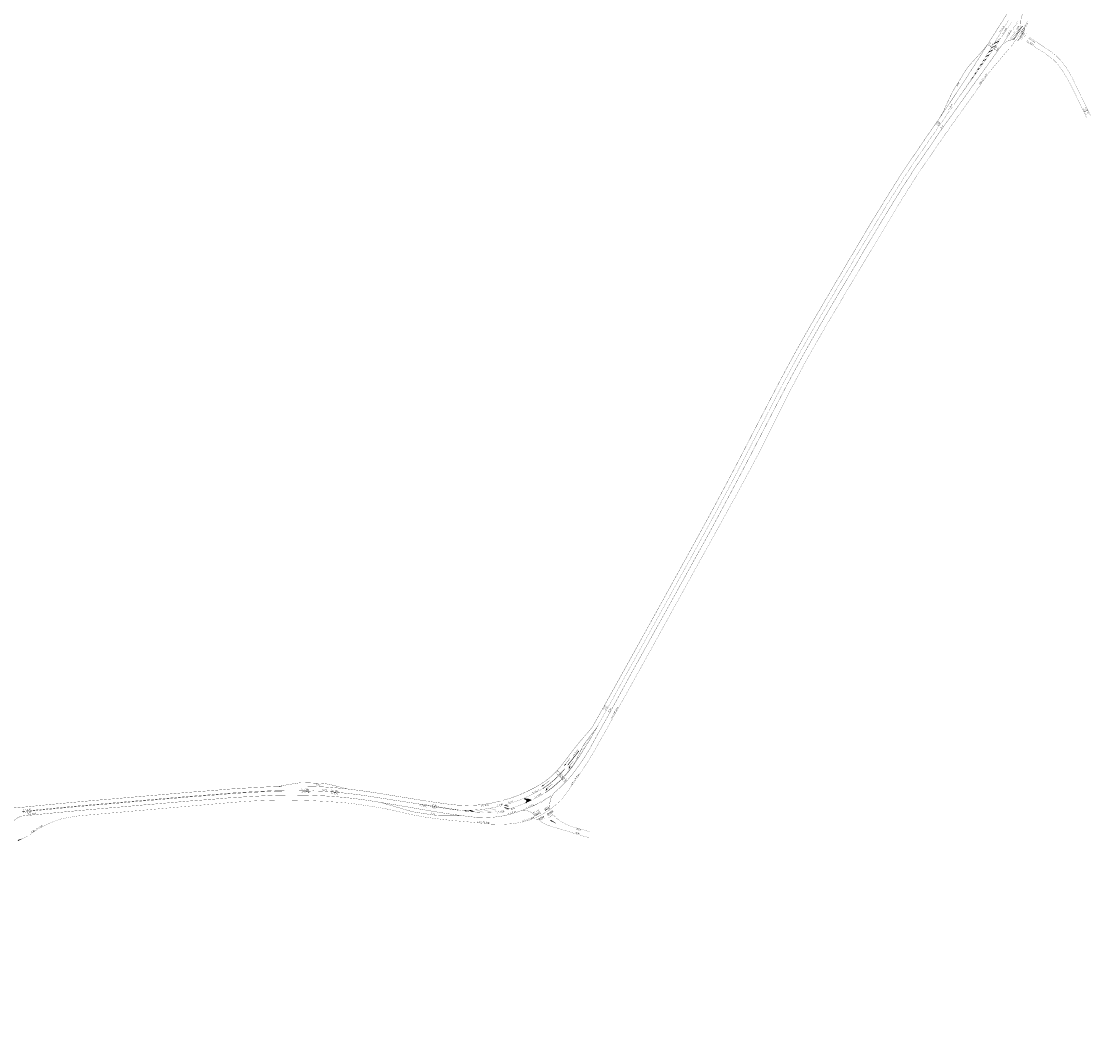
# Model space of a CAD drawing. Extents: x 117783 to 130571, y 447689 to 453929.
# Tile 20 of 22: x 128899 to 129665, y 451892 to 452621. Entities that reach past the tile are written whole.
import ezdxf
from ezdxf.enums import TextEntityAlignment as Align

# ---------------------------------------------------------------- set-up
doc = ezdxf.new("R2010")
doc.units = 0
doc.header["$LTSCALE"] = 4
doc.header["$MEASUREMENT"] = 0
for name, pattern in [('030270', [0.75, 0.0675, -0.6825]), ('11', [0.5, 0.25, -0.25]), ('13', [1, 0.25, -0.75]), ('270030', [0.75, 0.675, -0.075]), ('33', [1.5, 0.75, -0.75]), ('93', [3, 2.25, -0.75])]:
    doc.linetypes.add(name, pattern=pattern)
for name, color, linetype in [('TM-ASS-F_03-27_10', 7, '030270'), ('TM-ASS-F_27-03_10', 7, '270030'), ('TM-ASS-T_03-27_10', 7, '030270'), ('TM-ASS-T_1-1_10', 7, '11'), ('TM-ASS-T_27-03_10', 7, '270030'), ('TM-ASS-T_C_10', 7, 'CONTINUOUS'), ('TM-ASS-T_C_15', 7, 'CONTINUOUS'), ('TM-DLS-T_1-1_10', 7, '11'), ('TM-DLS-T_1-3_40', 7, '13'), ('TM-DLS-T_C_15', 7, 'CONTINUOUS'), ('TM-KTS-F_1-1_10', 7, '11'), ('TM-KTS-F_1-1_15', 7, '11'), ('TM-KTS-F_C_10', 7, 'CONTINUOUS'), ('TM-KTS-F_C_15', 7, 'CONTINUOUS'), ('TM-KTS-T_3-3_15', 7, '33'), ('TM-KTS-T_C_10', 7, 'CONTINUOUS'), ('TM-KTS-T_C_15', 7, 'CONTINUOUS'), ('TM-L_1-1_15', 7, '11'), ('TM-L_3-3_15', 7, '33'), ('TM-L_9-3_15', 7, '93'), ('TM-L_C_10', 7, 'CONTINUOUS'), ('TM-L_C_15', 7, 'CONTINUOUS'), ('TM-OVS-F_C_10', 7, 'CONTINUOUS'), ('TM-PIJL', 7, 'CONTINUOUS'), ('TM-PIJL-T', 7, 'CONTINUOUS'), ('TM-STS-F_C_10', 7, 'CONTINUOUS'), ('TM-SYMBOOL', 7, 'CONTINUOUS'), ('TM-SYMBOOL-F', 7, 'CONTINUOUS'), ('TM-SYMBOOL-T', 7, 'CONTINUOUS'), ('TM-T025TEKST', 7, 'CONTINUOUS')]:
    doc.layers.add(name, color=color, linetype=linetype)
doc.styles.add('ISO', font='ISO')
doc.styles.get("Standard").update_dxf_attribs({"font": 'ISO'})

# ---------------------------------------------------------------- blocks, each defined once
blk = doc.blocks.new('vobul')
at = {"layer": 'TM-PIJL'}
blk.add_hatch(color=256, dxfattribs=at).paths.add_polyline_path([(0, 0.08), (4.6, 0.08), (5.2, 0.67), (4, 0.67), (5.7, 0.98), (7.5, 0.67), (6.2, 0.67), (5.45, -0.08), (0, -0.08)])
blk = doc.blocks.new('vobud')
at = {"layer": 'TM-PIJL'}
blk.add_hatch(color=256, dxfattribs=at).paths.add_polyline_path([(5.45, -0.38), (7.5, 0), (5.45, 0.38), (5.45, 0.08), (0, 0.08), (0, -0.08), (5.45, -0.08)])
blk = doc.blocks.new('dht70')
at = {"layer": 'TM-SYMBOOL'}
blk.add_hatch(color=256, dxfattribs=at).paths.add_polyline_path([(0, 0.5), (0, 0), (0.67, 0.25)])
blk = doc.blocks.new('dht')
at = {"layer": 'TM-SYMBOOL'}
blk.add_hatch(color=256, dxfattribs=at).paths.add_polyline_path([(0, 0), (0, 0.5), (0.47, 0.25)])
blk = doc.blocks.new('dbl')
at = {"layer": 'TM-SYMBOOL'}
blk.add_hatch(color=256, dxfattribs=at).paths.add_polyline_path([(0, 0), (0.5, 0), (0.5, 0.5), (0, 0.5)])
blk = doc.blocks.new('dbln')
at = {"layer": 'TM-SYMBOOL', "rotation": 90}
for p in [(0, 9), (0, 8), (0, 7), (0, 6), (0, 5), (0, 4), (0, 3), (0, 2), (0, 1), (0, 0)]:
    blk.add_blockref('dbl', p, dxfattribs=at)

msp = doc.modelspace()

# ---------------------------------------------------------------- hatches: boundary and pattern name
at = {"layer": 'TM-SYMBOOL'}
h = msp.add_hatch(color=256, dxfattribs=at)
edge = h.paths.add_edge_path()
edge.add_arc((128896.5, 452034.19), 0.486, 310.82864, 377.02793)
edge.add_arc((128896.59, 452034.23), 0.39, 14.69034, 84.11348)
edge.add_line((128896.63, 452034.62), (128900.26, 452035.75))
edge.add_line((128900.26, 452035.75), (128900.31, 452035.66))
edge.add_line((128900.31, 452035.66), (128896.82, 452033.82))
at = {"layer": 'TM-SYMBOOL-F'}
h = msp.add_hatch(color=256, dxfattribs=at)
edge = h.paths.add_edge_path()
edge.add_line((129598.82, 452606.21), (129599.41, 452607.08))
edge.add_line((129599.41, 452607.08), (129595.93, 452605.29))
edge.add_arc((129603.71, 452598.78), 10.14, 140.07716, 144.60253)
edge.add_line((129595.44, 452604.65), (129595.27, 452604.38))
edge.add_line((129595.27, 452604.38), (129598.82, 452606.21))
h.paths.add_polyline_path([(129596.57, 452602.98), (129597.21, 452603.87), (129593.82, 452602.12), (129593.27, 452601.28)])
h.paths.add_polyline_path([(129594.22, 452599.7), (129594.74, 452600.43), (129594.85, 452600.58), (129591.85, 452599.04), (129591.84, 452599.01), (129591.31, 452598.2)])
h = msp.add_hatch(color=256, dxfattribs=at)
h.paths.add_polyline_path([(129591.9, 452596.43), (129592.53, 452597.32), (129589.87, 452595.94), (129589.33, 452595.1)])
h.paths.add_polyline_path([(129590.17, 452594.03), (129587.89, 452592.85), (129587.36, 452592.01), (129589.52, 452593.13)])
h.paths.add_polyline_path([(129587.77, 452590.72), (129585.92, 452589.77), (129585.39, 452588.93), (129587.15, 452589.83)])
h = msp.add_hatch(color=256, dxfattribs=at)
h.paths.add_polyline_path([(129585.46, 452587.46), (129583.95, 452586.68), (129583.42, 452585.84), (129584.83, 452586.57)])
h.paths.add_polyline_path([(129583.16, 452584.2), (129581.97, 452583.58), (129581.42, 452582.74), (129582.54, 452583.32)])
h.paths.add_polyline_path([(129580.85, 452580.93), (129579.96, 452580.47), (129579.41, 452579.63), (129580.22, 452580.04)])
at = {"layer": 'TM-SYMBOOL-T'}
h = msp.add_hatch(color=256, dxfattribs=at)
h.paths.add_polyline_path([(129309.4, 452111.93), (129307.92, 452110.91), (129306.93, 452109.61), (129308.84, 452110.95, 0.000769)])
h.paths.add_polyline_path([(129306.76, 452107.4, 0.000761), (129307.33, 452108.36), (129304.67, 452106.66), (129303.73, 452105.43)])
h.paths.add_polyline_path([(129304.63, 452103.85, 0.000757), (129305.21, 452104.8), (129301.69, 452102.6, 0.013233), (129301.16, 452101.68)])
h.paths.add_polyline_path([(129302.52, 452100.42, 0.000762), (129303.11, 452101.37), (129300.13, 452099.54), (129299.73, 452098.7)])
h.paths.add_polyline_path([(129300.27, 452096.85, 0.000757), (129300.86, 452097.78), (129298.66, 452096.48), (129298.28, 452095.67)])
h.paths.add_polyline_path([(129298.55, 452094.19), (129297.31, 452093.64), (129296.87, 452092.73), (129297.94, 452093.25, 0.000762)])
h = msp.add_hatch(color=256, dxfattribs=at)
h.paths.add_polyline_path([(129225.85, 452056.24, -0.003424), (129224.6, 452056.16), (129229.39, 452054.46, 0.003507), (129230.9, 452054.46)])
h.paths.add_polyline_path([(129230.16, 452056.67, -0.003319), (129228.94, 452056.52), (129235.15, 452054.56, 0.003321), (129236.57, 452054.63)])
h.paths.add_polyline_path([(129235.4, 452057.46, -0.002948), (129234.33, 452057.27), (129239.15, 452055.75), (129239.07, 452056.37)])
for points in [[(129238.71, 452058.13), (129238.2, 452058.02), (129238.78, 452057.85)], [(129259.62, 452064.32, -0.048402), (129260.02, 452064.21, -0.085677), (129260.42, 452063.97, -0.052078), (129260.86, 452063.51, -0.078075), (129261.06, 452063.14, -0.084957), (129261.14, 452062.7, -0.062405), (129261.07, 452062.1, 0.000001), (129261.07, 452062.1, -0.090793), (129260.9, 452061.73, -0.071063), (129260.55, 452061.35, 0.010356), (129264.67, 452063.26, 0.145242)], [(129216.88, 452056.01, -0.003321), (129215.66, 452056.04), (129217.29, 452055.25, 0.003526), (129218.8, 452055.08)], [(129220.81, 452056, -0.003688), (129219.46, 452055.98), (129222.76, 452054.72, 0.003913), (129224.44, 452054.62)]]:
    msp.add_hatch(color=256, dxfattribs=at).paths.add_polyline_path(points)
h = msp.add_hatch(color=256, dxfattribs=at)
h.paths.add_polyline_path([(129245.5, 452059.79, -0.001444), (129244.69, 452059.56), (129247.87, 452058.57), (129248.12, 452059.08)])
h.paths.add_polyline_path([(129245.04, 452058.23), (129245.21, 452057.62), (129248.05, 452056.76, 0.002138), (129248.95, 452057.04)])
h = msp.add_hatch(color=256, dxfattribs=at)
edge = h.paths.add_edge_path()
edge.add_arc((129305.18, 452101.4), 59.5, 242.46114, 247.84098)
edge.add_arc((129290.68, 452063.94), 19.36, 229.49022, 245.75833, ccw=False)
edge.add_arc((129277.16, 452049.38), 0.962, 340.2631, 350.40173, ccw=False)
edge.add_arc((129277.69, 452049.19), 0.404, 324.58712, 340.2631, ccw=False)
edge.add_arc((129276.44, 452050.08), 1.93, 320.2214, 324.58712, ccw=False)
edge.add_arc((129276.86, 452049.73), 1.39, 315.06488, 320.2214, ccw=False)
edge.add_arc((129277.56, 452049.03), 0.399, 303.4615, 315.06488, ccw=False)
edge.add_arc((129277.22, 452049.55), 1.01, 296.19468, 303.4615, ccw=False)

# ---------------------------------------------------------------- linework, layer by layer
at = {"layer": 'TM-ASS-F_03-27_10', "const_width": 0.1}
msp.add_lwpolyline([(129619.23, 452620.35), (129619.36, 452620.58)], dxfattribs=at)
at = {"layer": 'TM-ASS-F_27-03_10', "const_width": 0.1, "flags": 128}
msp.add_lwpolyline([(129618.96, 452619.89), (129616.84, 452616.31), (129615.78, 452614.47), (129613.79, 452611.45), (129612.08, 452608.62), (129610.74, 452606.78), (129608.74, 452604.01), (129607.43, 452602.45)], dxfattribs=at)
at = {"layer": 'TM-ASS-T_03-27_10', "flags": 128}
for points in [[(129606.74, 452601.58, 0.1, 0.1, 0.004994), (129592.43, 452584.68, 0.1, 0.1, 0), (129579.4, 452566.25, 0.1, 0.1, 0), (129576.83, 452562.65, 0.1, 0.1, 0), (129567.39, 452549.5, 0.1, 0.1, 0), (129552.96, 452528.93, 0.1, 0.1, 0), (129538.92, 452508.14, 0.1, 0.1, 0), (129525.59, 452486.95, 0.1, 0.1, 0), (129512.73, 452465.5, 0.1, 0.1, 0), (129499.88, 452444.04, 0.1, 0.1, 0), (129487.08, 452422.56, 0.1, 0.1, 0), (129474.32, 452401.05, 0.1, 0.1, 0), (129461.88, 452379.36, 0.1, 0.1, 0), (129450.1, 452357.31, 0.1, 0.1, 0), (129438.91, 452334.92, 0.1, 0.1, 0), (129427.7, 452312.55, 0.1, 0.1, 0), (129415.93, 452290.48, 0.1, 0.1, 0), (129403.88, 452268.58, 0.1, 0.1, 0), (129391.76, 452246.71, 0.1, 0.1, 0), (129379.65, 452224.84, 0.1, 0.1, 0), (129367.55, 452202.96, 0.1, 0.1, 0), (129355.5, 452181.06, 0.1, 0.1, 0), (129343.42, 452159.17, 0.1, 0.1, 0), (129331.24, 452137.33, 0.1, 0.1, 0), (129315.07, 452108.4, 0.1, 0.1, 0), (129310.49, 452100.24, 0.1, 0.1, -0.021503), (129300.1, 452083.44, 0.1, 0.1, -0.017989), (129285.91, 452063.63, 0, 0, 0)], [(128905.55, 452038.57, 0.1, 0.1, 0), (128910.9, 452042.24, 0.1, 0.1, 0), (128912.01, 452042.91, 0.1, 0.1, -0.02663), (128922.12, 452047.75, 0.1, 0.1, 0), (128925.41, 452049.01, 0.1, 0.1, -0.02673), (128927.89, 452049.77, 0.1, 0.1, -0.009403), (128937.64, 452051.59, 0.1, 0.1, -0.01567), (128943.24, 452052.23, 0.1, 0.1, 0), (129004.41, 452057.59, 0.1, 0.1, 0), (129019.75, 452058.96, 0.1, 0.1, 0), (129049.78, 452061.53, 0.1, 0.1, -0.006415), (129066, 452062.68, 0.1, 0.1, -0.009429), (129081.97, 452063.29, 0.1, 0.1, -0.009328), (129094.34, 452063.24, 0.1, 0.1, -0.015584), (129128.6, 452061.54, 0.1, 0.1, -0.015424), (129139.24, 452060.36, 0.1, 0.1, -0.005158), (129154.77, 452057.99, 0.1, 0.1, -0.010899), (129161.95, 452056.67, 0.1, 0.1, -0.008371), (129172.67, 452054.22, 0.1, 0.1, 0), (129180.22, 452052.57, 0.1, 0.1, 0), (129188.06, 452051.14, 0.1, 0.1, 0.019035), (129218.28, 452047.74, 0.1, 0.1, 0), (129236.12, 452046.03, 0.1, 0.1, 0.06472), (129257.89, 452047.43, 0, 0, 0)]]:
    msp.add_lwpolyline(points, format="xyseb", dxfattribs=at)
at = {"layer": 'TM-ASS-T_1-1_10', "const_width": 0.1, "flags": 128}
msp.add_lwpolyline([(129566.02, 452559.97), (129564.32, 452557.51)], dxfattribs=at)
for points in [[(129259.5, 452064.83, 0.036259), (129271.51, 452070.84)], [(129265.56, 452063.71, 0.018817), (129273.34, 452067.9)], [(129239.26, 452058.24, 0.009393), (129243.97, 452059.38)], [(129240.03, 452054.94, 0.015201), (129244.88, 452055.87)]]:
    msp.add_lwpolyline(points, format="xyb", dxfattribs=at)
at = {"layer": 'TM-ASS-T_27-03_10', "const_width": 0.1, "flags": 128}
msp.add_lwpolyline([(129258.22, 452047.5, 0.134206), (129284.83, 452062.46)], format="xyb", dxfattribs=at)
at = {"layer": 'TM-ASS-T_C_10', "const_width": 0.1}
for points in [[(129570.28, 452566.25), (129566.59, 452560.79)], [(129311.91, 452116.36), (129316.15, 452123.99)]]:
    msp.add_lwpolyline(points, dxfattribs=at)
at = {"layer": 'TM-ASS-T_C_10', "const_width": 0.1, "flags": 128}
for points in [[(129563.75, 452556.68), (129561.19, 452552.98), (129546.88, 452532.34), (129546.64, 452531.98)], [(129546.64, 452531.98), (129532.81, 452511.56), (129519.45, 452490.39), (129506.5, 452468.99), (129497.6, 452453.99)], [(129497.6, 452453.99), (129493.74, 452447.48), (129480.99, 452425.97), (129468.38, 452404.38), (129456.04, 452382.63), (129444.16, 452360.64), (129432.63, 452338.44), (129421.16, 452316.21), (129409.58, 452294.04), (129397.84, 452271.96), (129385.91, 452249.99), (129374.78, 452229.87)], [(129374.78, 452229.87), (129373.81, 452228.11), (129361.72, 452206.23), (129349.59, 452184.37), (129337.44, 452162.52), (129330.91, 452150.71)], [(129330.91, 452150.71), (129325.35, 452140.64), (129316.15, 452123.99)]]:
    msp.add_lwpolyline(points, dxfattribs=at)
for points in [[(129212.61, 452056.2, 0.071497), (129238.71, 452058.13)], [(129259.53, 452064.32, 0.075852), (129256.88, 452063.66, -0.022161), (129244.65, 452059.54)], [(129245.71, 452056.09, 0.03594), (129260.55, 452061.35, 0.03594)], [(129260.55, 452061.35, 0.010356), (129264.67, 452063.26, 0.147763), (129259.53, 452064.32)], [(129212.74, 452055.91, 0.062116), (129239.33, 452054.83)]]:
    msp.add_lwpolyline(points, format="xyb", dxfattribs=at)
at = {"layer": 'TM-ASS-T_C_10'}
msp.add_lwpolyline([(129259.62, 452064.32, -0.048402), (129260.02, 452064.21, -0.085676), (129260.42, 452063.97, -0.052079), (129260.86, 452063.51, -0.078073), (129261.06, 452063.14, -0.084957), (129261.14, 452062.7, -0.062404), (129261.07, 452062.1, -0.090793), (129260.9, 452061.73, -0.071063), (129260.55, 452061.35)], format="xyb", dxfattribs=at)
at = {"layer": 'TM-ASS-T_C_15', "const_width": 0.15}
for points in [[(129274.15, 452068.49, 0.108582), (129296.27, 452091.47), (129300.48, 452100.27, -0.071153), (129303.45, 452105.07), (129311.23, 452115.23), (129311.87, 452116.3, -0.02014), (129296.53, 452091.12, -0.101357), (129274.32, 452068.32, 0.101357)], [(129188.07, 452059.6, 0.00754), (129212.5, 452055.93)], [(129188.19, 452060.01, 0.003321), (129212.49, 452056.18)]]:
    msp.add_lwpolyline(points, format="xyb", dxfattribs=at)
at = {"layer": 'TM-DLS-T_1-1_10', "const_width": 0.1, "flags": 128}
for points in [[(129664.6, 452553.25), (129652.85, 452577.4), (129651.01, 452581.04, 0.075486), (129642.54, 452593.54, 0.061844), (129633.11, 452601.17), (129620.8, 452609.28)], [(129661.75, 452551.87), (129654.39, 452567.17), (129651.35, 452573.41, 0.023558), (129646.48, 452582.16, 0.033897), (129640.89, 452590.23, 0.062321), (129635.68, 452595.1, 0.007681), (129631.68, 452598.01), (129618.9, 452606.13)]]:
    msp.add_lwpolyline(points, format="xyb", dxfattribs=at)
at = {"layer": 'TM-DLS-T_1-3_40', "const_width": 0.4}
msp.add_lwpolyline([(129290.45, 452088.29), (129298.52, 452098.52)], dxfattribs=at)
at = {"layer": 'TM-DLS-T_C_15', "const_width": 0.15}
for points in [[(129272.2, 452071.42, 0.086567), (129288.33, 452085.82)], [(129272.33, 452071.19, 0.083084), (129288.5, 452085.67)]]:
    msp.add_lwpolyline(points, format="xyb", dxfattribs=at)
at = {"layer": 'TM-KTS-F_1-1_10', "const_width": 0.1, "flags": 128}
msp.add_lwpolyline([(129605.98, 452621.58), (129600.03, 452612.12), (129596.89, 452607.1), (129595.92, 452605.5)], dxfattribs=at)
at = {"layer": 'TM-KTS-F_1-1_10', "const_width": 0.1}
msp.add_lwpolyline([(129600.86, 452609.2), (129608.27, 452620.23)], dxfattribs=at)
at = {"layer": 'TM-KTS-F_1-1_15', "const_width": 0.15}
msp.add_lwpolyline([(129608.53, 452614.62), (129602.51, 452605.74)], dxfattribs=at)
at = {"layer": 'TM-KTS-F_C_10', "const_width": 0.1}
msp.add_lwpolyline([(129600.49, 452608.65), (129597.4, 452604.15), (129594.74, 452600.43), (129591.4, 452595.72), (129587.91, 452590.91), (129584.54, 452586.16), (129581.76, 452582.2), (129576.3, 452574.57), (129573.1, 452570.16), (129570.28, 452566.25), (129575.11, 452573.11), (129578.85, 452578.76), (129582.87, 452584.98), (129589.12, 452594.77), (129591.84, 452599.01), (129593.22, 452601.2), (129594.17, 452602.68), (129595.44, 452604.65)], dxfattribs=at)
at = {"layer": 'TM-KTS-F_C_15', "const_width": 0.15}
for points in [[(129642.91, 452688.37), (129635.52, 452676.04), (129627.98, 452663.02), (129621.84, 452652.85), (129616.43, 452644.12), (129604.74, 452625.88), (129596.9, 452613.57), (129590.44, 452603.39), (129586.76, 452597.6), (129580.47, 452587.67), (129574.7, 452578.63), (129571.15, 452573.33), (129567.63, 452567.97)], [(129557.16, 452552.48), (129559.67, 452557.05), (129561.9, 452562), (129565.42, 452569.46), (129565.74, 452570.16), (129575.91, 452586.71), (129577.41, 452588.64), (129580.54, 452592.1), (129585.97, 452598.14), (129588.09, 452600.67), (129591.14, 452604.49)]]:
    msp.add_lwpolyline(points, dxfattribs=at)
for points in [[(129614.84, 452618.02, -0.046697), (129614.85, 452622.41, -0.098292), (129616.75, 452627.47), (129620.35, 452633.19)], [(129572.94, 452564.31), (129579.58, 452573.7), (129586.38, 452583.13), (129592.44, 452591.54), (129597.05, 452597.98), (129599.51, 452601.43), (129600.73, 452603.17, -0.085937), (129603.41, 452605.57, -0.04678), (129606.14, 452606.93, -0.056069), (129608.77, 452607.54, -1.317295)]]:
    msp.add_lwpolyline(points, format="xyb", dxfattribs=at)
at = {"layer": 'TM-KTS-T_3-3_15', "const_width": 0.15, "flags": 128}
for points in [[(129242.21, 452062.57, -0.050497), (129224.19, 452059.59, -0.047513), (129205.13, 452060.33), (129190.64, 452062.35)], [(129266.28, 452052.92, 0.184285), (129260.52, 452055.71, 0.133888), (129254.46, 452054.74, -0.037262), (129242.93, 452051.74, -0.081317), (129219.32, 452051.54, -0.015143), (129187.61, 452056.31, 0.015143)]]:
    msp.add_lwpolyline(points, format="xyb", dxfattribs=at)
at = {"layer": 'TM-KTS-T_C_10', "const_width": 0.1, "flags": 128}
for points in [[(129280.13, 452052.73, 0.10416), (129285.65, 452047.97, 0.045238), (129291.44, 452045.02, 0.01935), (129302.78, 452041.59), (129306.43, 452040.57)], [(129270.47, 452048.42), (129273.24, 452046.65, 0.053715), (129277.52, 452044.84, 0.002551), (129286.08, 452042.22, 0.000851), (129301.52, 452037.53), (129305.84, 452036.36)]]:
    msp.add_lwpolyline(points, format="xyb", dxfattribs=at)
at = {"layer": 'TM-KTS-T_C_15', "linetype": 'Continuous', "const_width": 0.15}
msp.add_lwpolyline([(129315.51, 452116.93, 0.001424), (129319.88, 452124.64), (129335.84, 452153.87), (129352.8, 452184.31), (129367.42, 452210.62), (129380.48, 452234.25, 0.005854), (129402.23, 452274.08, 0.00394), (129425.93, 452319.14), (129441.79, 452349.82, -0.007958), (129459.36, 452382.6, -0.003307), (129466.96, 452396.06, -0.006181), (129492.86, 452440.22, -0.004533), (129521, 452487.3, -0.019128), (129548.95, 452530.14, -0.012442), (129565.75, 452554.18), (129572.94, 452564.31)], format="xyb", dxfattribs=at)
at = {"layer": 'TM-KTS-T_C_15', "const_width": 0.15}
for points in [[(129388.23, 452260.29), (129393.3, 452269.57), (129400.83, 452283.72, 0.004546), (129425.67, 452331.32), (129437.09, 452353.33, -0.007905), (129454.29, 452385.48, -0.00416), (129463.74, 452402.18, -0.002532), (129489.03, 452445.24), (129493.25, 452452.41), (129497.89, 452460.23, -0.007967), (129527.02, 452508.03, -0.007034), (129557.83, 452553.33), (129567.63, 452567.97)], [(129277.35, 452058.07, -0.049453), (129278.04, 452063.19, -0.182806), (129282.27, 452069.74, 0.041575), (129293.9, 452081.81, 0.04909), (129311.56, 452109.79), (129315.51, 452116.93)], [(129186.92, 452053.75), (129193.41, 452052.74, 0.032612), (129201.11, 452052.2), (129213.35, 452052.16)]]:
    msp.add_lwpolyline(points, format="xyb", dxfattribs=at)
at = {"layer": 'TM-KTS-T_C_15', "const_width": 0.15, "flags": 128}
msp.add_lwpolyline([(129243.76, 452062.99, 0.050366), (129261.65, 452069.58, 0.053458), (129276.38, 452078.3, 0.05201), (129284.65, 452086.45), (129288.92, 452091.85), (129291.92, 452095.98, -0.020295), (129303.58, 452110.22), (129307.52, 452114.94, 0.070241), (129308.61, 452116.54), (129314.38, 452126.78), (129325.4, 452146.64), (129343.45, 452179.14), (129359.98, 452208.97), (129383.67, 452251.94), (129388.23, 452260.29)], format="xyb", dxfattribs=at)
at = {"layer": 'TM-L_1-1_15', "const_width": 0.15, "flags": 128}
for points in [[(129126.17, 452068.45, -0.000347), (129124.77, 452068.6, 0.003173), (129121.21, 452068.89, 0.003173)], [(129126.23, 452069.05, -0.000348), (129124.82, 452069.2, 0.003178), (129121.25, 452069.49, 0.003178)], [(129257.42, 452055.87, 0.04253), (129269.38, 452060.91, 0.041924)]]:
    msp.add_lwpolyline(points, format="xyb", dxfattribs=at)
msp.add_lwpolyline([(129184.54, 452060.11), (129189.47, 452059.33)], dxfattribs=at)
at = {"layer": 'TM-L_3-3_15', "const_width": 0.15, "flags": 128}
for points in [[(127802.11, 451903.49), (127808.83, 451903.26), (127816.57, 451902.85), (127824.59, 451902.22), (127832.59, 451901.46), (127837.02, 451901.16), (127851.26, 451900.81), (127852.24, 451900.79, -0.005915), (127866.8, 451900.61), (127872.3, 451900.47, 0.001121), (127891.56, 451900.08, -0.000005), (127915.08, 451899.5, -0.001006), (127940.93, 451898.96, -0.000197), (127946.73, 451898.91), (127979.94, 451898.23, 0.000164), (128014.71, 451897.51, 0.000237), (128045.78, 451896.9, -0.000578), (128067.51, 451896.47, 0.000011), (128082.55, 451896.16, 0.000354), (128115.36, 451895.48, -0.000029), (128138.3, 451894.98, 0.000021), (128160.44, 451894.51), (128164.64, 451894.43), (128178.25, 451894.16, 0.000021), (128199.47, 451893.72), (128213.92, 451893.41), (128223.83, 451893.21, 0.000007), (128248.07, 451892.77, 0.000005), (128265.47, 451892.45), (128278.58, 451892.25, -0.000006), (128287.44, 451892.12, 0.002891), (128300.26, 451891.89, 0.006394), (128306.4, 451891.9, 0.000288), (128326.6, 451892.2, 0.007927), (128328.39, 451892.26, 0.000294), (128345.56, 451893.17, 0.005108), (128349.91, 451893.45, 0.003843), (128359.56, 451894.27, 0.011177), (128392.83, 451898.9, 0.003696), (128400.76, 451900.42), (128404.07, 451901.12, 0.000268), (128420.64, 451904.73), (128422.18, 451905.09, 0.00035), (128437.94, 451909.18, 0.007141), (128442.45, 451910.43, 0.003561), (128451.96, 451913.28, 0.004077), (128461.66, 451916.21, 0.008788), (128465.85, 451917.6, 0.000539), (128482.58, 451923.5), (128483.9, 451923.99, 0.004799), (128493.57, 451927.85, 0.00612), (128509.71, 451934.69, 0.013084), (128527.21, 451942.81, 0.000194), (128541.73, 451949.9), (128544.87, 451951.43), (128562.5, 451960.16, -0.000677), (128582.71, 451970.19, 0.00019), (128599.23, 451978.39), (128603.15, 451980.31), (128631.14, 451994.31, -0.001786), (128641.32, 451999.38, -0.009324), (128651.83, 452004.38, -0.000084), (128660.2, 452008.23, -0.001886), (128669.28, 452012.23, -0.002102), (128674.23, 452014.36, -0.003819), (128687.14, 452019.74), (128690.76, 452021.16, -0.004077), (128700.12, 452024.64, -0.010418), (128716.54, 452030.26), (128719.49, 452031.18, -0.004704), (128725.3, 452032.9, -0.000689), (128737.18, 452036.16, -0.007088), (128743.8, 452037.87), (128747.59, 452038.79, -0.002468), (128756.33, 452040.79, -0.001239), (128760.67, 452041.76, -0.004344), (128774.25, 452044.43), (128774.95, 452044.56, -0.00311), (128781.69, 452045.74, -0.00286), (128788.65, 452046.86, -0.002376), (128796.89, 452048.11, -0.003543), (128802.85, 452048.94, -0.00455), (128815.75, 452050.53, -0.004877), (128824.9, 452051.47), (128829, 452051.86, -0.000133), (128838.69, 452052.74), (128852.66, 452054.18), (128870.08, 452055.67), (128875.11, 452056.05, 0.000004), (128899.35, 452058.1), (128902.35, 452058.34), (128918.33, 452059.95, -0.000939), (128937.33, 452061.74, -0.000388), (128946.62, 452062.56, -0.003585), (128958.25, 452063.58, 0.001299), (128967.93, 452064.38, 0.000306), (128975.39, 452065.06), (128984.28, 452065.83, -0.001206), (128990.5, 452066.36, 0.002713), (128999.57, 452067.14, 0.000663), (129019.18, 452068.83), (129034.98, 452070.02, -0.000739), (129044.78, 452070.83, -0.020392), (129051.72, 452071.33, -0.006636), (129061.7, 452071.97, -0.00184), (129072.09, 452072.54, -0.004702), (129082.32, 452073.02, -0.010263), (129108.51, 452073.01, -0.02118), (129132.96, 452071.2, -0.012894), (129159.3, 452067.47), (129189.6, 452062.52)], [(129187.61, 452056.31), (129164.89, 452060.25), (129155, 452061.84, 0.014856), (129132.26, 452065.01, 0.016777), (129108.77, 452066.59, 0.005704), (129099.87, 452066.84, 0.009367), (129082.5, 452066.77, 0.004688), (129072.42, 452066.3, 0.001846), (129062.04, 452065.73, 0.006751), (129052.06, 452065.08, 0.021159), (129045.38, 452064.61, 0.000749), (129035.48, 452063.79), (129019.69, 452062.61, -0.000661), (129000.12, 452060.91, -0.002704), (128991.01, 452060.13, 0.001205), (128984.83, 452059.6), (128975.94, 452058.83, -0.000306), (128968.47, 452058.16, -0.0013), (128958.76, 452057.35, 0.003592), (128947.19, 452056.34, 0.000388), (128937.9, 452055.52, -0.000344), (128918.95, 452053.73), (128900.69, 452051.94)]]:
    msp.add_lwpolyline(points, format="xyb", dxfattribs=at)
at = {"layer": 'TM-L_9-3_15', "const_width": 0.15, "flags": 128}
for points in [[(129108.9, 452069.93, 0.005706), (129099.93, 452070.19, 0.009382), (129082.4, 452070.12, 0.004696), (129072.24, 452069.65, 0.001843), (129061.86, 452069.08, 0.006688), (129051.88, 452068.43, 0.020737), (129045.06, 452067.94, 0.000744), (129035.21, 452067.13), (129019.42, 452065.94, -0.000662), (128999.83, 452064.25, -0.002709), (128990.74, 452063.47, 0.001205), (128984.54, 452062.94), (128975.64, 452062.17, -0.000306), (128968.18, 452061.49, -0.001299), (128958.49, 452060.69, 0.003588), (128946.89, 452059.68, 0.000388), (128937.59, 452058.86, -0.000195), (128918.62, 452057.07), (128902.61, 452055.45), (128899.92, 452055.23)], [(129108.89, 452069.49, 0.005705), (129099.92, 452069.74, 0.00938), (129082.42, 452069.67, 0.004695), (129072.27, 452069.2, 0.001843), (129061.88, 452068.63, 0.006697), (129051.9, 452067.98, 0.020792), (129045.1, 452067.49, 0.000745), (129035.25, 452066.68), (129019.46, 452065.5, -0.000662), (128999.86, 452063.8, -0.002709), (128990.78, 452063.02, 0.001205), (128984.58, 452062.49), (128975.68, 452061.72, -0.000306), (128968.22, 452061.05, -0.0013), (128958.52, 452060.24, 0.003589), (128946.93, 452059.23, 0.000388), (128937.63, 452058.41, -0.000201), (128918.66, 452056.62), (128902.65, 452055), (128899.96, 452054.79)]]:
    msp.add_lwpolyline(points, format="xyb", dxfattribs=at)
at = {"layer": 'TM-L_C_10', "const_width": 0.1, "flags": 128}
msp.add_lwpolyline([(128900.29, 452035.71, 0.020252), (128904.05, 452037.61, 0.030015)], format="xyb", dxfattribs=at)
at = {"layer": 'TM-L_C_15', "const_width": 0.15, "flags": 128}
for points in [[(129082.62, 452072.92), (129091.42, 452074.52), (129098.92, 452075.67), (129100.14, 452075.77), (129102.35, 452075.71), (129114.58, 452075.2, -0.025705), (129118.77, 452074.68), (129120.74, 452074.28), (129132.96, 452071.2), (129132.96, 452071.2), (129132.96, 452071.2)], [(129188.15, 452059.85), (129185.1, 452060.33), (129165.38, 452063.34), (129149.16, 452065.89, 0.013366), (129132.61, 452068.1, -0.001931), (129124.79, 452068.9, 0.011474), (129111.89, 452069.73)], [(128900.19, 452051.9, 0.165582), (128893.64, 452047.94, 0.051022), (128892.65, 452046.61, 0.060495), (128891.78, 452044.55, 0.044524), (128891.57, 452043.52, -0.025401), (128891.17, 452040.25), (128890.79, 452038.59), (128889.57, 452034.97)]]:
    msp.add_lwpolyline(points, format="xyb", dxfattribs=at)
msp.add_lwpolyline([(129186.92, 452053.75), (129183.68, 452054.23), (129180.83, 452054.71), (129177.49, 452055.49), (129156.29, 452061.64)], dxfattribs=at)
at = {"layer": 'TM-OVS-F_C_10', "const_width": 0.1}
msp.add_lwpolyline([(129600.49, 452608.65, 0.05606), (129597.95, 452607.13, 0.087555), (129595.44, 452604.65, 0.734185)], format="xyb", dxfattribs=at)
at = {"layer": 'TM-STS-F_C_10', "const_width": 0.1}
for points in [[(129615.3, 452617.15), (129614.78, 452616.28), (129612.69, 452613.02), (129609.31, 452607.71)], [(129614.15, 452615.29), (129612.96, 452616.02)], [(129614.73, 452616.19), (129613.54, 452616.92)], [(129614.42, 452615.72), (129613.78, 452616.13)], [(129615.25, 452617.05), (129614.06, 452617.78)], [(129614.98, 452616.6), (129614.33, 452617.01)], [(129609.36, 452607.69), (129608.11, 452608.51)], [(129609.87, 452608.59), (129608.68, 452609.32)], [(129609.59, 452608.15), (129608.94, 452608.56)], [(129610.4, 452609.43), (129609.22, 452610.16)], [(129610.12, 452608.99), (129609.48, 452609.4)], [(129610.95, 452610.29), (129609.76, 452611.02)], [(129610.68, 452609.86), (129610.03, 452610.27)], [(129611.5, 452611.15), (129610.31, 452611.88)], [(129611.21, 452610.7), (129610.57, 452611.12)], [(129612.01, 452611.96), (129610.82, 452612.69)], [(129611.73, 452611.52), (129611.08, 452611.93)], [(129612.58, 452612.85), (129611.39, 452613.58)], [(129612.28, 452612.38), (129611.63, 452612.79)], [(129613.11, 452613.68), (129611.92, 452614.41)], [(129612.84, 452613.26), (129612.19, 452613.67)], [(129613.67, 452614.55), (129612.48, 452615.28)], [(129613.37, 452614.08), (129612.72, 452614.49)], [(129613.9, 452614.9), (129613.25, 452615.31)], [(129616.83, 452612.97), (129615.62, 452610.98), (129614.84, 452609.78), (129613.89, 452608.33)], [(129613.92, 452608.37), (129615.26, 452607.53)], [(129614.21, 452608.78), (129614.82, 452608.38)], [(129614.47, 452609.21), (129615.69, 452608.44)], [(129614.76, 452609.66), (129615.38, 452609.26)], [(129615.04, 452610.09), (129616.3, 452609.3)], [(129615.31, 452610.51), (129615.93, 452610.11)], [(129615.56, 452610.88), (129616.8, 452610.11)], [(129615.83, 452611.33), (129616.45, 452610.93)], [(129616.08, 452611.73), (129617.35, 452610.93)], [(129616.37, 452612.21), (129616.98, 452611.81)], [(129616.61, 452612.61), (129617.9, 452611.81)]]:
    msp.add_lwpolyline(points, dxfattribs=at)
at = {"layer": 'TM-SYMBOOL-T', "const_width": 0.1}
for points in [[(129273.38, 452057.56), (129274.15, 452056.18)], [(129277.31, 452057.91), (129274.07, 452056.14)], [(129274.25, 452058.03), (129275.02, 452056.66)], [(129275.05, 452057.61), (129275.45, 452056.89)], [(129275.13, 452058.51), (129275.9, 452057.14)], [(129275.93, 452058.1), (129276.32, 452057.37)], [(129276.01, 452058.99), (129276.77, 452057.62)], [(129276.74, 452058.54), (129277.14, 452057.82)], [(129266.52, 452053.02), (129266.79, 452052.44)], [(129266.57, 452053.88), (129267.15, 452052.62)], [(129266.75, 452052.39), (129270.8, 452054.38)], [(129267.33, 452053.42), (129267.61, 452052.81)], [(129267.44, 452054.32), (129268.07, 452053.04)], [(129268.23, 452053.86), (129268.5, 452053.25)], [(129268.34, 452054.76), (129268.96, 452053.48)], [(129269.12, 452054.31), (129269.4, 452053.69)], [(129269.24, 452055.2), (129269.86, 452053.92)], [(129272.97, 452051.11), (129269.75, 452049.46)], [(129270.02, 452054.75), (129270.29, 452054.16)], [(129270.13, 452055.65), (129270.74, 452054.39)], [(129270.87, 452049.21), (129270.21, 452049.69)], [(129271.98, 452048.95), (129270.69, 452049.94)], [(129271.78, 452049.69), (129271.14, 452050.17)], [(129272.87, 452049.42), (129271.6, 452050.41)], [(129272.67, 452050.17), (129272.05, 452050.64)], [(129273.76, 452049.89), (129272.5, 452050.87)], [(129273.52, 452050.62), (129272.92, 452051.08)], [(129274.17, 452057.13), (129274.54, 452056.46)], [(129275.88, 452052.85), (129279.79, 452055.35)], [(129276.67, 452051.54), (129275.94, 452052.89)], [(129276.71, 452052.46), (129276.34, 452053.15)], [(129277.52, 452052.08), (129276.78, 452053.43)], [(129277.53, 452053.04), (129277.19, 452053.69)], [(129278.36, 452052.62), (129277.63, 452053.97)], [(129278.36, 452053.61), (129278.03, 452054.22)], [(129279.2, 452053.16), (129278.47, 452054.5)], [(129279.18, 452054.19), (129278.88, 452054.76)], [(129280.05, 452053.7), (129279.29, 452055.02)], [(129280.02, 452054.78), (129279.72, 452055.3)], [(129271.12, 452048.49), (129269.79, 452049.48)]]:
    msp.add_lwpolyline(points, dxfattribs=at)

# ---------------------------------------------------------------- block references
at = {"layer": 'TM-PIJL-T'}
for name, p, rotation in [('vobud', (129292.14, 452093.3), 232.5270134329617), ('vobul', (129294.56, 452091.34), 232.6273592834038), ('vobud', (129277.4, 452077.11), 215.8327900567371), ('vobul', (129279.33, 452074.64), 217.676525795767)]:
    msp.add_blockref(name, p, dxfattribs=dict(at, rotation=rotation))
at = {"layer": 'TM-SYMBOOL-F'}
for p, rotation in [((129609.41, 452615.98), 327.0604036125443), ((129609.96, 452616.82), 327.0604036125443), ((129610.5, 452617.66), 327.0604036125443), ((129611.04, 452618.49), 327.0604036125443), ((129611.63, 452619.35), 330.8772083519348), ((129612.13, 452620.17), 327.0604036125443), ((129607.36, 452608.35), 146.5157685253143), ((129607.91, 452609.19), 146.5157685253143), ((129608.46, 452610.02), 146.5157685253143), ((129609.01, 452610.86), 146.5157685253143), ((129608.87, 452615.14), 327.0604036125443), ((129609.57, 452611.69), 146.5157685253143), ((129610.12, 452612.52), 146.5157685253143), ((129610.67, 452613.36), 146.5157685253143), ((129617.2, 452609.83), 329.8862091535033), ((129617.7, 452610.7), 329.8862091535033), ((129618.2, 452611.56), 329.8862091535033)]:
    msp.add_blockref('dht', p, dxfattribs=dict(at, rotation=rotation))
at = {"layer": 'TM-SYMBOOL-T'}
for name, p, rotation in [('dbl', (129615.26, 452615.75), 57.79460170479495), ('dbl', (129615.79, 452616.6), 57.79460170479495), ('dbln', (129609.92, 452607.29), 327.794601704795), ('dbln', (129612.75, 452606.72), 327.794601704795), ('dht70', (129276.05, 452065.08), 305.5512795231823), ('dht70', (129276.84, 452065.65), 305.5512795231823), ('dht70', (129277.62, 452066.23), 306.4947496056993), ('dht70', (129270.1, 452061.43), 299.1839673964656), ('dht70', (129270.98, 452061.92), 299.1839673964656), ('dht70', (129271.84, 452062.41), 299.1839673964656), ('dht70', (129272.7, 452062.91), 301.3813017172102), ('dht70', (129273.56, 452063.44), 301.3813017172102), ('dht70', (129274.4, 452063.98), 303.0183285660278), ('dht70', (129275.24, 452064.53), 303.0183285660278), ('dbl', (129277.25, 452057.69), 208.554348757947), ('dht', (129266.37, 452054.33), 116.2857841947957), ('dht', (129267.26, 452054.77), 116.2857841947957), ('dbl', (129267.24, 452052.43), 206.0154133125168), ('dht', (129268.16, 452055.21), 116.2857841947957), ('dbl', (129268.14, 452052.87), 206.0154133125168), ('dht', (129269.06, 452055.66), 116.2857841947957), ('dbl', (129269.04, 452053.31), 206.0154133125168), ('dbl', (129269.29, 452049.37), 27.36994948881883), ('dht', (129269.95, 452056.1), 116.2857841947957), ('dbl', (129269.94, 452053.75), 206.0154133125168), ('dbl', (129270.17, 452049.83), 27.36994948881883), ('dbl', (129270.84, 452054.18), 206.0154133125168), ('dbl', (129271.06, 452050.29), 27.36994948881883), ('dbl', (129271.95, 452050.75), 27.36994948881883), ('dbl', (129272.84, 452051.21), 27.36994948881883), ('dbl', (129274.62, 452056.25), 208.554348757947), ('dbl', (129275.5, 452056.73), 208.554348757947), ('dbl', (129275.83, 452053), 32.65122170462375), ('dbl', (129276.37, 452057.21), 208.554348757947), ('dbl', (129276.67, 452053.54), 32.65122170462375), ('dht', (129276.87, 452051.06), 302.6876310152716), ('dbl', (129277.51, 452054.08), 32.65122170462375), ('dht', (129277.71, 452051.6), 302.6876310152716), ('dbl', (129278.36, 452054.62), 32.65122170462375), ('dht', (129278.56, 452052.14), 302.6876310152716), ('dbl', (129279.2, 452055.16), 32.65122170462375), ('dht', (129279.4, 452052.68), 302.6876310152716), ('dbl', (129268.4, 452048.91), 27.36994948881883)]:
    msp.add_blockref(name, p, dxfattribs=dict(at, rotation=rotation))

# ---------------------------------------------------------------- texts
at = {"layer": 'TM-T025TEKST'}
for s, rotation, p in [('1-1 (0,10)', 58.49337, (129600.05, 452612.61)), ('1-1 (0,10)', 55.96842, (129601.84, 452611.25)), ('(0,10)', 58.94195, (129611.96, 452614.64)), ('2,70-0,30 (0,10)', 58.29029, (129615.06, 452611.46)), ('1-1 (0,15)', 55.30367, (129604.68, 452609.57)), ('(0,15)', 58.59337, (129591.76, 452602.86)), ('(0,10)', 57.85848, (129593.36, 452602.02)), ('(0,10)', 56.73604, (129596.18, 452600.17)), ('(0,15)', 56.15251, (129597.52, 452599.03)), ('(0,15)', 57.90938, (129569.41, 452573.92))]:
    msp.add_text(s, height=0.9, rotation=rotation, dxfattribs=at).set_placement(p)
at = {"layer": 'TM-T025TEKST', "style": 'ISO'}
for s, rotation, p in [('1-1 (0,10)', 327.69098, (129620.11, 452608.17)), ('1-1 (0,10)', 327.69098, (129619.09, 452606.45)), ('0,30-2,70 (0,10)', 54.83948, (129585.43, 452575.46)), ('1-1 (0,10)', 55.26706, (129563.14, 452556.93)), ('1-1 (0,10)', 116.13603, (129662.13, 452553.87)), ('1-1 (0,10)', 116.13603, (129663.59, 452554.58)), ('(0,15)', 55.26706, (129554.44, 452546.31)), ('(0,10)', 55.26706, (129555.49, 452545.56)), ('(0,15)', 55.26706, (129557.77, 452544.02)), ('(0,15)', 61.65423, (129316.36, 452128.09)), ('(0,10)', 61.26336, (129317.53, 452127.45)), ('(0,15)', 61.65423, (129320.11, 452126.02)), ('0,30-2,70 (0,10)', 60.73977, (129322.12, 452121.67)), ('1-3 (0,40)', 52.10702, (129294.47, 452094.39)), ('(0,15)', 48.40187, (129282.1, 452081.79)), ('(0,15)', 48.40187, (129283.24, 452080.67)), ('(0,15)', 48.40187, (129284.61, 452079.34)), ('(0,15)', 48.40187, (129285.58, 452078.37)), ('0,30-2,70 (0,10)', 55.62554, (129293.5, 452074.2)), ('(0,15)', 357.66922, (129110.36, 452073.98)), ('(0,15)', 48.40187, (129286.88, 452077.09)), ('(0,15)', 48.40187, (129288.16, 452075.87)), ('9-3 (0,15)', 358.67233, (129099.9, 452068.52)), ('9-3 (0,15)', 358.67233, (129099.96, 452070.66)), ('(0,15)', 356.7553, (129114.7, 452070.13)), ('1-1 (0,15)', 355.03742, (129120.87, 452067.7)), ('1-1 (0,15)', 355.03742, (129121.12, 452069.84)), ('1-1 (0,10)', 29.07834, (129265.43, 452067.81)), ('1-1 (0,10)', 29.48134, (129267.02, 452064.75)), ('1-1 (0,15)', 351.15173, (129184.09, 452058.96)), ('(0,15)', 350.50601, (129193.36, 452057.64)), ('(0,15)', 350.50601, (129193.73, 452059.5)), ('3-3 (0,15)', 7.88303, (129228.46, 452058.63)), ('1-1 (0,10)', 13.86415, (129238.96, 452058.7)), ('(0,10)', 18.85323, (129248.33, 452061.07)), ('(0,10)', 18.85323, (129249.99, 452056.22)), ('1-1 (0,15)', 23.5666, (129261.09, 452057.39)), ('9-3 (0,15)', 5.78984, (128900.6, 452055.72)), ('9-3 (0,15)', 5.78984, (128900.83, 452053.62)), ('3-3 (0,15)', 5.78984, (128904.26, 452052.75)), ('(0,15)', 350.50601, (129192.59, 452053.3)), ('1-1 (0,10)', 11.53341, (129240.09, 452053.56)), ('3-3 (0,15)', 17.74284, (129247.95, 452053.13)), ('0,30-2,70 (0,10)', 30.32775, (128906.82, 452039.88)), ('(0,10)', 343.16603, (129296.69, 452042.17)), ('(0,10)', 343.16603, (129295.86, 452039.63))]:
    msp.add_text(s, height=0.9, rotation=rotation, dxfattribs=at).set_placement(p)
for s, rotation, p in [('2,70-0,30 (0,10)', 18.10282, (129258.24, 452047.56)), ('0,30-2,70 (0,10)', 356.12935, (129225.66, 452046.91))]:
    msp.add_text(s, height=0.9, rotation=rotation, dxfattribs=at).set_placement(p, align=Align.BOTTOM_LEFT)

doc.saveas('drawing.dxf')
